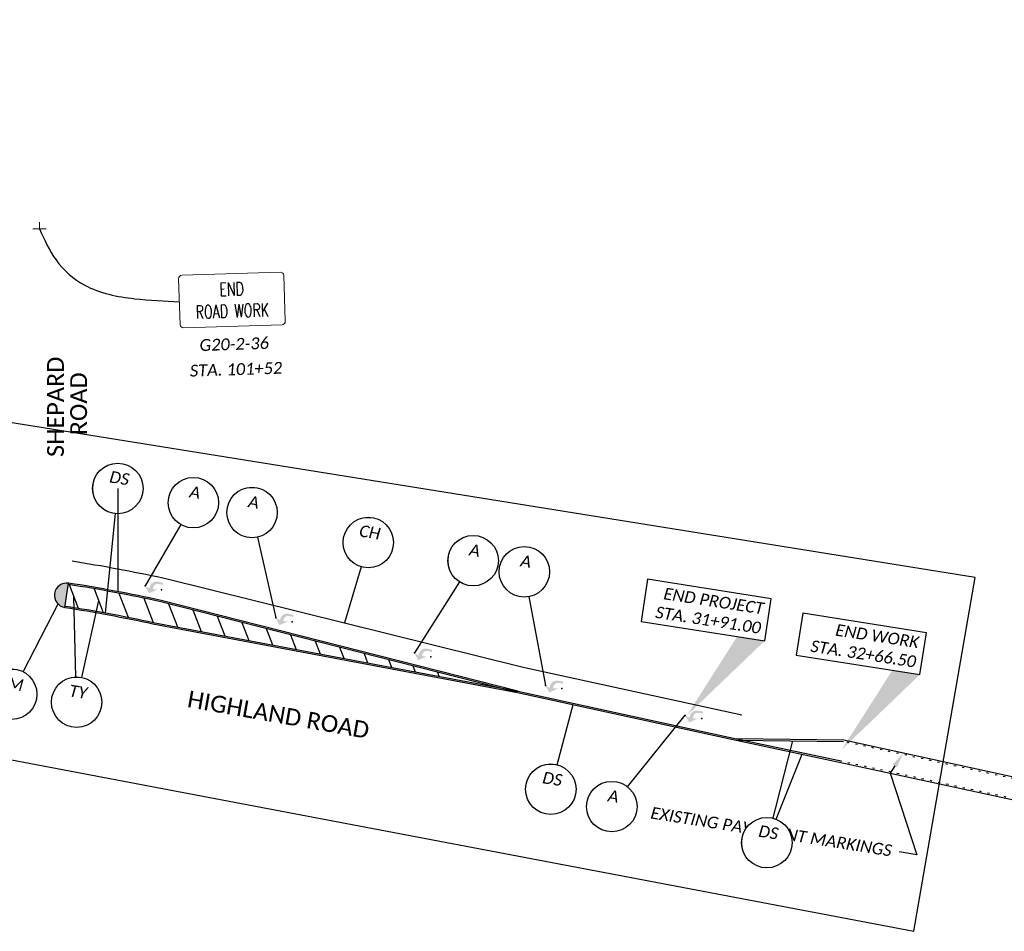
# Model space of a CAD drawing. Header units: feet. Extents: x 2244015 to 2247220, y 592506 to 600255.
# Tile 11 of 12: x 2246224 to 2246692, y 596067 to 596500. Entities that reach past the tile are written whole.
import ezdxf
from ezdxf import colors
from ezdxf.entities.mleader import LeaderData, LeaderLine
from ezdxf.enums import TextEntityAlignment as Align
from ezdxf.math import Vec2, Vec3

# ---------------------------------------------------------------- set-up
doc = ezdxf.new("R2010")
doc.units = ezdxf.units.FT
doc.header["$MEASUREMENT"] = 0
doc.set_wipeout_variables(frame=1)
doc.linetypes.add('dsolidcl', pattern=[0])
doc.linetypes.add('lane', pattern=[40, 10, -30])
for name, color, linetype in [('0_XRef_1', 7, 'Continuous'), ('PM_P_Cells', 7, 'Continuous'), ('PM_P_Channelizing_Line', 7, 'Continuous'), ('PM_P_CL_Double_Solid', 2, 'dsolidcl'), ('PM_P_Crosswalk', 7, 'Continuous'), ('PM_P_Transverse_Line', 7, 'Continuous'), ('PM_X_CL_Dashed', 2, 'lane'), ('PM_X_CL_Double_Solid', 2, 'dsolidcl'), ('RD_X_Text', 7, 'Continuous'), ('SN_P_Signs', 120, 'Continuous'), ('TX_P_20', 7, 'Continuous')]:
    doc.layers.add(name, color=color, linetype=linetype)
doc.layers.add('PM_P_Cells (Construction)', color=7, linetype='Continuous', lineweight=0)
doc.layers.add('SC_Scratch1', color=7, linetype='Continuous', plot=False)
doc.styles.add('P_Slanted_Normal', font='calibrii.ttf', dxfattribs={"height": 0.14})
doc.styles.add('P_Straight_Title', font='calibri.ttf', dxfattribs={"height": 0.2})
doc.styles.add('S', font='SIMPLEX', dxfattribs={"width": 0.7})

# ---------------------------------------------------------------- blocks, each defined once
blk = doc.blocks.new('PMRTP')
at = {"layer": 'PM_P_Cells', "linetype": 'Continuous', "lineweight": 0}
blk.add_hatch(color=7, dxfattribs=at).paths.add_polyline_path([(-5.52, 3.33, -0.418865), (-2.24, 0), (-2.24, 0), (-2.24, -0.67), (0, 0), (-2.56, -3), (-6.08, -0.33), (-3.84, -0.67), (-3.84, 0.04, 0.414214), (-6.14, 2.33), (-8, 2.33), (-8, 3.33)])
at = {"layer": 'PM_P_Cells (Construction)', "color": 7, "linetype": 'Continuous', "lineweight": 30}
for p in [(-8, 0), (0, 0)]:
    blk.add_point(p, dxfattribs=at)
blk = doc.blocks.new('*U1052')
blk.add_wipeout([(-0.298, 0.023), (-0.295, 0.045), (-0.291, 0.07), (-0.285, 0.091), (-0.277, 0.112), (-0.268, 0.133), (-0.257, 0.153), (-0.245, 0.172), (-0.234, 0.186), (-0.221, 0.202), (-0.206, 0.217), (-0.188, 0.233), (-0.172, 0.245), (-0.158, 0.254), (-0.142, 0.263), (-0.124, 0.272), (-0.105, 0.28), (-0.084, 0.287), (-0.058, 0.293), (-0.036, 0.297), (-0.012, 0.299), (0, 0.299), (0.022, 0.298), (0.043, 0.296), (0.069, 0.291), (0.09, 0.285), (0.111, 0.278), (0.135, 0.266), (0.153, 0.256), (0.17, 0.246), (0.187, 0.233), (0.203, 0.219), (0.217, 0.205), (0.23, 0.191), (0.24, 0.178), (0.253, 0.159), (0.264, 0.141), (0.273, 0.122), (0.281, 0.103), (0.286, 0.086), (0.291, 0.068), (0.294, 0.053), (0.297, 0.037), (0.298, 0.018), (0.299, 0), (0.298, -0.02), (0.296, -0.04), (0.293, -0.059), (0.289, -0.076), (0.284, -0.093), (0.278, -0.109), (0.272, -0.123), (0.263, -0.141), (0.254, -0.157), (0.245, -0.171), (0.232, -0.188), (0.22, -0.202), (0.211, -0.211), (0.198, -0.224), (0.188, -0.232), (0.172, -0.244), (0.151, -0.258), (0.129, -0.27), (0.112, -0.277), (0.094, -0.284), (0.07, -0.291), (0.057, -0.293), (0.038, -0.296), (0.025, -0.298), (0.011, -0.299), (0, -0.299), (-0.006, -0.299), (-0.018, -0.298), (-0.028, -0.298), (-0.04, -0.296), (-0.052, -0.294), (-0.064, -0.292), (-0.077, -0.289), (-0.092, -0.284), (-0.115, -0.276), (-0.135, -0.267), (-0.15, -0.258), (-0.168, -0.247), (-0.182, -0.237), (-0.199, -0.223), (-0.218, -0.204), (-0.232, -0.189), (-0.246, -0.17), (-0.255, -0.155), (-0.266, -0.137), (-0.275, -0.118), (-0.283, -0.097), (-0.29, -0.074), (-0.294, -0.054), (-0.297, -0.033), (-0.299, -0.015), (-0.299, 0)])
at = {"flags": 128}
blk.add_lwpolyline([(-0.108, -0.28), (-0.411, -1.067)], dxfattribs=at)
blk.add_circle((0, 0), 0.3)
at = {"style": 'P_Slanted_Normal', "flags": 8}
for tag, p in [('ITEMTYPE', (0, 0.125)), ('ITEMNUMBER', (0, -0.125))]:
    blk.add_attdef(tag, text='', height=0.14, dxfattribs=at).set_placement(p, align=Align.MIDDLE_CENTER)
blk = doc.blocks.new('*U1053')
blk.add_wipeout([(-0.298, 0.023), (-0.295, 0.045), (-0.291, 0.07), (-0.285, 0.091), (-0.277, 0.112), (-0.268, 0.133), (-0.257, 0.153), (-0.245, 0.172), (-0.234, 0.186), (-0.221, 0.202), (-0.206, 0.217), (-0.188, 0.233), (-0.172, 0.245), (-0.158, 0.254), (-0.142, 0.263), (-0.124, 0.272), (-0.105, 0.28), (-0.084, 0.287), (-0.058, 0.293), (-0.036, 0.297), (-0.012, 0.299), (0, 0.299), (0.022, 0.298), (0.043, 0.296), (0.069, 0.291), (0.09, 0.285), (0.111, 0.278), (0.135, 0.266), (0.153, 0.256), (0.17, 0.246), (0.187, 0.233), (0.203, 0.219), (0.217, 0.205), (0.23, 0.191), (0.24, 0.178), (0.253, 0.159), (0.264, 0.141), (0.273, 0.122), (0.281, 0.103), (0.286, 0.086), (0.291, 0.068), (0.294, 0.053), (0.297, 0.037), (0.298, 0.018), (0.299, 0), (0.298, -0.02), (0.296, -0.04), (0.293, -0.059), (0.289, -0.076), (0.284, -0.093), (0.278, -0.109), (0.272, -0.123), (0.263, -0.141), (0.254, -0.157), (0.245, -0.171), (0.232, -0.188), (0.22, -0.202), (0.211, -0.211), (0.198, -0.224), (0.188, -0.232), (0.172, -0.244), (0.151, -0.258), (0.129, -0.27), (0.112, -0.277), (0.094, -0.284), (0.07, -0.291), (0.057, -0.293), (0.038, -0.296), (0.025, -0.298), (0.011, -0.299), (0, -0.299), (-0.006, -0.299), (-0.018, -0.298), (-0.028, -0.298), (-0.04, -0.296), (-0.052, -0.294), (-0.064, -0.292), (-0.077, -0.289), (-0.092, -0.284), (-0.115, -0.276), (-0.135, -0.267), (-0.15, -0.258), (-0.168, -0.247), (-0.182, -0.237), (-0.199, -0.223), (-0.218, -0.204), (-0.232, -0.189), (-0.246, -0.17), (-0.255, -0.155), (-0.266, -0.137), (-0.275, -0.118), (-0.283, -0.097), (-0.29, -0.074), (-0.294, -0.054), (-0.297, -0.033), (-0.299, -0.015), (-0.299, 0)])
at = {"flags": 128}
blk.add_lwpolyline([(0.111, -0.279), (0.473, -1.191)], dxfattribs=at)
blk.add_circle((0, 0), 0.3)
at = {"style": 'P_Slanted_Normal', "flags": 8}
for tag, p in [('ITEMTYPE', (0, 0.125)), ('ITEMNUMBER', (0, -0.125))]:
    blk.add_attdef(tag, text='', height=0.14, dxfattribs=at).set_placement(p, align=Align.MIDDLE_CENTER)
blk = doc.blocks.new('*U1054')
blk.add_wipeout([(-0.298, 0.023), (-0.295, 0.045), (-0.291, 0.07), (-0.285, 0.091), (-0.277, 0.112), (-0.268, 0.133), (-0.257, 0.153), (-0.245, 0.172), (-0.234, 0.186), (-0.221, 0.202), (-0.206, 0.217), (-0.188, 0.233), (-0.172, 0.245), (-0.158, 0.254), (-0.142, 0.263), (-0.124, 0.272), (-0.105, 0.28), (-0.084, 0.287), (-0.058, 0.293), (-0.036, 0.297), (-0.012, 0.299), (0, 0.299), (0.022, 0.298), (0.043, 0.296), (0.069, 0.291), (0.09, 0.285), (0.111, 0.278), (0.135, 0.266), (0.153, 0.256), (0.17, 0.246), (0.187, 0.233), (0.203, 0.219), (0.217, 0.205), (0.23, 0.191), (0.24, 0.178), (0.253, 0.159), (0.264, 0.141), (0.273, 0.122), (0.281, 0.103), (0.286, 0.086), (0.291, 0.068), (0.294, 0.053), (0.297, 0.037), (0.298, 0.018), (0.299, 0), (0.298, -0.02), (0.296, -0.04), (0.293, -0.059), (0.289, -0.076), (0.284, -0.093), (0.278, -0.109), (0.272, -0.123), (0.263, -0.141), (0.254, -0.157), (0.245, -0.171), (0.232, -0.188), (0.22, -0.202), (0.211, -0.211), (0.198, -0.224), (0.188, -0.232), (0.172, -0.244), (0.151, -0.258), (0.129, -0.27), (0.112, -0.277), (0.094, -0.284), (0.07, -0.291), (0.057, -0.293), (0.038, -0.296), (0.025, -0.298), (0.011, -0.299), (0, -0.299), (-0.006, -0.299), (-0.018, -0.298), (-0.028, -0.298), (-0.04, -0.296), (-0.052, -0.294), (-0.064, -0.292), (-0.077, -0.289), (-0.092, -0.284), (-0.115, -0.276), (-0.135, -0.267), (-0.15, -0.258), (-0.168, -0.247), (-0.182, -0.237), (-0.199, -0.223), (-0.218, -0.204), (-0.232, -0.189), (-0.246, -0.17), (-0.255, -0.155), (-0.266, -0.137), (-0.275, -0.118), (-0.283, -0.097), (-0.29, -0.074), (-0.294, -0.054), (-0.297, -0.033), (-0.299, -0.015), (-0.299, 0)])
at = {"flags": 128}
blk.add_lwpolyline([(-0.12, -0.275), (-0.519, -1.191)], dxfattribs=at)
blk.add_circle((0, 0), 0.3)
at = {"style": 'P_Slanted_Normal', "flags": 8}
for tag, p in [('ITEMTYPE', (0, 0.125)), ('ITEMNUMBER', (0, -0.125))]:
    blk.add_attdef(tag, text='', height=0.14, dxfattribs=at).set_placement(p, align=Align.MIDDLE_CENTER)
blk = doc.blocks.new('*U1055')
blk.add_wipeout([(-0.298, 0.023), (-0.295, 0.045), (-0.291, 0.07), (-0.285, 0.091), (-0.277, 0.112), (-0.268, 0.133), (-0.257, 0.153), (-0.245, 0.172), (-0.234, 0.186), (-0.221, 0.202), (-0.206, 0.217), (-0.188, 0.233), (-0.172, 0.245), (-0.158, 0.254), (-0.142, 0.263), (-0.124, 0.272), (-0.105, 0.28), (-0.084, 0.287), (-0.058, 0.293), (-0.036, 0.297), (-0.012, 0.299), (0, 0.299), (0.022, 0.298), (0.043, 0.296), (0.069, 0.291), (0.09, 0.285), (0.111, 0.278), (0.135, 0.266), (0.153, 0.256), (0.17, 0.246), (0.187, 0.233), (0.203, 0.219), (0.217, 0.205), (0.23, 0.191), (0.24, 0.178), (0.253, 0.159), (0.264, 0.141), (0.273, 0.122), (0.281, 0.103), (0.286, 0.086), (0.291, 0.068), (0.294, 0.053), (0.297, 0.037), (0.298, 0.018), (0.299, 0), (0.298, -0.02), (0.296, -0.04), (0.293, -0.059), (0.289, -0.076), (0.284, -0.093), (0.278, -0.109), (0.272, -0.123), (0.263, -0.141), (0.254, -0.157), (0.245, -0.171), (0.232, -0.188), (0.22, -0.202), (0.211, -0.211), (0.198, -0.224), (0.188, -0.232), (0.172, -0.244), (0.151, -0.258), (0.129, -0.27), (0.112, -0.277), (0.094, -0.284), (0.07, -0.291), (0.057, -0.293), (0.038, -0.296), (0.025, -0.298), (0.011, -0.299), (0, -0.299), (-0.006, -0.299), (-0.018, -0.298), (-0.028, -0.298), (-0.04, -0.296), (-0.052, -0.294), (-0.064, -0.292), (-0.077, -0.289), (-0.092, -0.284), (-0.115, -0.276), (-0.135, -0.267), (-0.15, -0.258), (-0.168, -0.247), (-0.182, -0.237), (-0.199, -0.223), (-0.218, -0.204), (-0.232, -0.189), (-0.246, -0.17), (-0.255, -0.155), (-0.266, -0.137), (-0.275, -0.118), (-0.283, -0.097), (-0.29, -0.074), (-0.294, -0.054), (-0.297, -0.033), (-0.299, -0.015), (-0.299, 0)])
at = {"flags": 128}
blk.add_lwpolyline([(0.1, -0.283), (0.459, -1.295)], dxfattribs=at)
blk.add_circle((0, 0), 0.3)
at = {"style": 'P_Slanted_Normal', "flags": 8}
for tag, p in [('ITEMTYPE', (0, 0.125)), ('ITEMNUMBER', (0, -0.125))]:
    blk.add_attdef(tag, text='', height=0.14, dxfattribs=at).set_placement(p, align=Align.MIDDLE_CENTER)
blk = doc.blocks.new('*U1056')
blk.add_wipeout([(-0.298, 0.023), (-0.295, 0.045), (-0.291, 0.07), (-0.285, 0.091), (-0.277, 0.112), (-0.268, 0.133), (-0.257, 0.153), (-0.245, 0.172), (-0.234, 0.186), (-0.221, 0.202), (-0.206, 0.217), (-0.188, 0.233), (-0.172, 0.245), (-0.158, 0.254), (-0.142, 0.263), (-0.124, 0.272), (-0.105, 0.28), (-0.084, 0.287), (-0.058, 0.293), (-0.036, 0.297), (-0.012, 0.299), (0, 0.299), (0.022, 0.298), (0.043, 0.296), (0.069, 0.291), (0.09, 0.285), (0.111, 0.278), (0.135, 0.266), (0.153, 0.256), (0.17, 0.246), (0.187, 0.233), (0.203, 0.219), (0.217, 0.205), (0.23, 0.191), (0.24, 0.178), (0.253, 0.159), (0.264, 0.141), (0.273, 0.122), (0.281, 0.103), (0.286, 0.086), (0.291, 0.068), (0.294, 0.053), (0.297, 0.037), (0.298, 0.018), (0.299, 0), (0.298, -0.02), (0.296, -0.04), (0.293, -0.059), (0.289, -0.076), (0.284, -0.093), (0.278, -0.109), (0.272, -0.123), (0.263, -0.141), (0.254, -0.157), (0.245, -0.171), (0.232, -0.188), (0.22, -0.202), (0.211, -0.211), (0.198, -0.224), (0.188, -0.232), (0.172, -0.244), (0.151, -0.258), (0.129, -0.27), (0.112, -0.277), (0.094, -0.284), (0.07, -0.291), (0.057, -0.293), (0.038, -0.296), (0.025, -0.298), (0.011, -0.299), (0, -0.299), (-0.006, -0.299), (-0.018, -0.298), (-0.028, -0.298), (-0.04, -0.296), (-0.052, -0.294), (-0.064, -0.292), (-0.077, -0.289), (-0.092, -0.284), (-0.115, -0.276), (-0.135, -0.267), (-0.15, -0.258), (-0.168, -0.247), (-0.182, -0.237), (-0.199, -0.223), (-0.218, -0.204), (-0.232, -0.189), (-0.246, -0.17), (-0.255, -0.155), (-0.266, -0.137), (-0.275, -0.118), (-0.283, -0.097), (-0.29, -0.074), (-0.294, -0.054), (-0.297, -0.033), (-0.299, -0.015), (-0.299, 0)])
at = {"flags": 128}
blk.add_lwpolyline([(0.149, 0.26), (0.692, 1.208)], dxfattribs=at)
blk.add_circle((0, 0), 0.3)
at = {"style": 'P_Slanted_Normal', "flags": 8}
for tag, p in [('ITEMTYPE', (0, 0.125)), ('ITEMNUMBER', (0, -0.125))]:
    blk.add_attdef(tag, text='', height=0.14, dxfattribs=at).set_placement(p, align=Align.MIDDLE_CENTER)
blk = doc.blocks.new('*U1061')
blk.add_wipeout([(-0.298, 0.023), (-0.295, 0.045), (-0.291, 0.07), (-0.285, 0.091), (-0.277, 0.112), (-0.268, 0.133), (-0.257, 0.153), (-0.245, 0.172), (-0.234, 0.186), (-0.221, 0.202), (-0.206, 0.217), (-0.188, 0.233), (-0.172, 0.245), (-0.158, 0.254), (-0.142, 0.263), (-0.124, 0.272), (-0.105, 0.28), (-0.084, 0.287), (-0.058, 0.293), (-0.036, 0.297), (-0.012, 0.299), (0, 0.299), (0.022, 0.298), (0.043, 0.296), (0.069, 0.291), (0.09, 0.285), (0.111, 0.278), (0.135, 0.266), (0.153, 0.256), (0.17, 0.246), (0.187, 0.233), (0.203, 0.219), (0.217, 0.205), (0.23, 0.191), (0.24, 0.178), (0.253, 0.159), (0.264, 0.141), (0.273, 0.122), (0.281, 0.103), (0.286, 0.086), (0.291, 0.068), (0.294, 0.053), (0.297, 0.037), (0.298, 0.018), (0.299, 0), (0.298, -0.02), (0.296, -0.04), (0.293, -0.059), (0.289, -0.076), (0.284, -0.093), (0.278, -0.109), (0.272, -0.123), (0.263, -0.141), (0.254, -0.157), (0.245, -0.171), (0.232, -0.188), (0.22, -0.202), (0.211, -0.211), (0.198, -0.224), (0.188, -0.232), (0.172, -0.244), (0.151, -0.258), (0.129, -0.27), (0.112, -0.277), (0.094, -0.284), (0.07, -0.291), (0.057, -0.293), (0.038, -0.296), (0.025, -0.298), (0.011, -0.299), (0, -0.299), (-0.006, -0.299), (-0.018, -0.298), (-0.028, -0.298), (-0.04, -0.296), (-0.052, -0.294), (-0.064, -0.292), (-0.077, -0.289), (-0.092, -0.284), (-0.115, -0.276), (-0.135, -0.267), (-0.15, -0.258), (-0.168, -0.247), (-0.182, -0.237), (-0.199, -0.223), (-0.218, -0.204), (-0.232, -0.189), (-0.246, -0.17), (-0.255, -0.155), (-0.266, -0.137), (-0.275, -0.118), (-0.283, -0.097), (-0.29, -0.074), (-0.294, -0.054), (-0.297, -0.033), (-0.299, -0.015), (-0.299, 0)])
at = {"flags": 128}
blk.add_lwpolyline([(0.016, -0.3), (0.081, -1.483)], dxfattribs=at)
blk.add_circle((0, 0), 0.3)
at = {"style": 'P_Slanted_Normal', "flags": 8}
for tag, p in [('ITEMTYPE', (0, 0.125)), ('ITEMNUMBER', (0, -0.125))]:
    blk.add_attdef(tag, text='', height=0.14, dxfattribs=at).set_placement(p, align=Align.MIDDLE_CENTER)
blk = doc.blocks.new('*U1062')
blk.add_wipeout([(-0.298, 0.023), (-0.295, 0.045), (-0.291, 0.07), (-0.285, 0.091), (-0.277, 0.112), (-0.268, 0.133), (-0.257, 0.153), (-0.245, 0.172), (-0.234, 0.186), (-0.221, 0.202), (-0.206, 0.217), (-0.188, 0.233), (-0.172, 0.245), (-0.158, 0.254), (-0.142, 0.263), (-0.124, 0.272), (-0.105, 0.28), (-0.084, 0.287), (-0.058, 0.293), (-0.036, 0.297), (-0.012, 0.299), (0, 0.299), (0.022, 0.298), (0.043, 0.296), (0.069, 0.291), (0.09, 0.285), (0.111, 0.278), (0.135, 0.266), (0.153, 0.256), (0.17, 0.246), (0.187, 0.233), (0.203, 0.219), (0.217, 0.205), (0.23, 0.191), (0.24, 0.178), (0.253, 0.159), (0.264, 0.141), (0.273, 0.122), (0.281, 0.103), (0.286, 0.086), (0.291, 0.068), (0.294, 0.053), (0.297, 0.037), (0.298, 0.018), (0.299, 0), (0.298, -0.02), (0.296, -0.04), (0.293, -0.059), (0.289, -0.076), (0.284, -0.093), (0.278, -0.109), (0.272, -0.123), (0.263, -0.141), (0.254, -0.157), (0.245, -0.171), (0.232, -0.188), (0.22, -0.202), (0.211, -0.211), (0.198, -0.224), (0.188, -0.232), (0.172, -0.244), (0.151, -0.258), (0.129, -0.27), (0.112, -0.277), (0.094, -0.284), (0.07, -0.291), (0.057, -0.293), (0.038, -0.296), (0.025, -0.298), (0.011, -0.299), (0, -0.299), (-0.006, -0.299), (-0.018, -0.298), (-0.028, -0.298), (-0.04, -0.296), (-0.052, -0.294), (-0.064, -0.292), (-0.077, -0.289), (-0.092, -0.284), (-0.115, -0.276), (-0.135, -0.267), (-0.15, -0.258), (-0.168, -0.247), (-0.182, -0.237), (-0.199, -0.223), (-0.218, -0.204), (-0.232, -0.189), (-0.246, -0.17), (-0.255, -0.155), (-0.266, -0.137), (-0.275, -0.118), (-0.283, -0.097), (-0.29, -0.074), (-0.294, -0.054), (-0.297, -0.033), (-0.299, -0.015), (-0.299, 0)])
at = {"flags": 128}
blk.add_lwpolyline([(0.017, 0.3), (0.071, 1.234)], dxfattribs=at)
blk.add_circle((0, 0), 0.3)
at = {"style": 'P_Slanted_Normal', "flags": 8}
for tag, p in [('ITEMTYPE', (0, 0.125)), ('ITEMNUMBER', (0, -0.125))]:
    blk.add_attdef(tag, text='', height=0.14, dxfattribs=at).set_placement(p, align=Align.MIDDLE_CENTER)
blk = doc.blocks.new('*U1064')
blk.add_wipeout([(-0.298, 0.023), (-0.295, 0.045), (-0.291, 0.07), (-0.285, 0.091), (-0.277, 0.112), (-0.268, 0.133), (-0.257, 0.153), (-0.245, 0.172), (-0.234, 0.186), (-0.221, 0.202), (-0.206, 0.217), (-0.188, 0.233), (-0.172, 0.245), (-0.158, 0.254), (-0.142, 0.263), (-0.124, 0.272), (-0.105, 0.28), (-0.084, 0.287), (-0.058, 0.293), (-0.036, 0.297), (-0.012, 0.299), (0, 0.299), (0.022, 0.298), (0.043, 0.296), (0.069, 0.291), (0.09, 0.285), (0.111, 0.278), (0.135, 0.266), (0.153, 0.256), (0.17, 0.246), (0.187, 0.233), (0.203, 0.219), (0.217, 0.205), (0.23, 0.191), (0.24, 0.178), (0.253, 0.159), (0.264, 0.141), (0.273, 0.122), (0.281, 0.103), (0.286, 0.086), (0.291, 0.068), (0.294, 0.053), (0.297, 0.037), (0.298, 0.018), (0.299, 0), (0.298, -0.02), (0.296, -0.04), (0.293, -0.059), (0.289, -0.076), (0.284, -0.093), (0.278, -0.109), (0.272, -0.123), (0.263, -0.141), (0.254, -0.157), (0.245, -0.171), (0.232, -0.188), (0.22, -0.202), (0.211, -0.211), (0.198, -0.224), (0.188, -0.232), (0.172, -0.244), (0.151, -0.258), (0.129, -0.27), (0.112, -0.277), (0.094, -0.284), (0.07, -0.291), (0.057, -0.293), (0.038, -0.296), (0.025, -0.298), (0.011, -0.299), (0, -0.299), (-0.006, -0.299), (-0.018, -0.298), (-0.028, -0.298), (-0.04, -0.296), (-0.052, -0.294), (-0.064, -0.292), (-0.077, -0.289), (-0.092, -0.284), (-0.115, -0.276), (-0.135, -0.267), (-0.15, -0.258), (-0.168, -0.247), (-0.182, -0.237), (-0.199, -0.223), (-0.218, -0.204), (-0.232, -0.189), (-0.246, -0.17), (-0.255, -0.155), (-0.266, -0.137), (-0.275, -0.118), (-0.283, -0.097), (-0.29, -0.074), (-0.294, -0.054), (-0.297, -0.033), (-0.299, -0.015), (-0.299, 0)])
at = {"flags": 128}
blk.add_lwpolyline([(0.03, 0.298), (0.104, 1.035)], dxfattribs=at)
blk.add_circle((0, 0), 0.3)
at = {"style": 'P_Slanted_Normal', "flags": 8}
for tag, p in [('ITEMTYPE', (0, 0.125)), ('ITEMNUMBER', (0, -0.125))]:
    blk.add_attdef(tag, text='', height=0.14, dxfattribs=at).set_placement(p, align=Align.MIDDLE_CENTER)
blk = doc.blocks.new('*U1063')
blk.add_wipeout([(-0.298, 0.023), (-0.295, 0.045), (-0.291, 0.07), (-0.285, 0.091), (-0.277, 0.112), (-0.268, 0.133), (-0.257, 0.153), (-0.245, 0.172), (-0.234, 0.186), (-0.221, 0.202), (-0.206, 0.217), (-0.188, 0.233), (-0.172, 0.245), (-0.158, 0.254), (-0.142, 0.263), (-0.124, 0.272), (-0.105, 0.28), (-0.084, 0.287), (-0.058, 0.293), (-0.036, 0.297), (-0.012, 0.299), (0, 0.299), (0.022, 0.298), (0.043, 0.296), (0.069, 0.291), (0.09, 0.285), (0.111, 0.278), (0.135, 0.266), (0.153, 0.256), (0.17, 0.246), (0.187, 0.233), (0.203, 0.219), (0.217, 0.205), (0.23, 0.191), (0.24, 0.178), (0.253, 0.159), (0.264, 0.141), (0.273, 0.122), (0.281, 0.103), (0.286, 0.086), (0.291, 0.068), (0.294, 0.053), (0.297, 0.037), (0.298, 0.018), (0.299, 0), (0.298, -0.02), (0.296, -0.04), (0.293, -0.059), (0.289, -0.076), (0.284, -0.093), (0.278, -0.109), (0.272, -0.123), (0.263, -0.141), (0.254, -0.157), (0.245, -0.171), (0.232, -0.188), (0.22, -0.202), (0.211, -0.211), (0.198, -0.224), (0.188, -0.232), (0.172, -0.244), (0.151, -0.258), (0.129, -0.27), (0.112, -0.277), (0.094, -0.284), (0.07, -0.291), (0.057, -0.293), (0.038, -0.296), (0.025, -0.298), (0.011, -0.299), (0, -0.299), (-0.006, -0.299), (-0.018, -0.298), (-0.028, -0.298), (-0.04, -0.296), (-0.052, -0.294), (-0.064, -0.292), (-0.077, -0.289), (-0.092, -0.284), (-0.115, -0.276), (-0.135, -0.267), (-0.15, -0.258), (-0.168, -0.247), (-0.182, -0.237), (-0.199, -0.223), (-0.218, -0.204), (-0.232, -0.189), (-0.246, -0.17), (-0.255, -0.155), (-0.266, -0.137), (-0.275, -0.118), (-0.283, -0.097), (-0.29, -0.074), (-0.294, -0.054), (-0.297, -0.033), (-0.299, -0.015), (-0.299, 0)])
at = {"flags": 128}
blk.add_lwpolyline([(0.066, 0.293), (0.249, 1.104)], dxfattribs=at)
blk.add_circle((0, 0), 0.3)
at = {"style": 'P_Slanted_Normal', "flags": 8}
for tag, p in [('ITEMTYPE', (0, 0.125)), ('ITEMNUMBER', (0, -0.125))]:
    blk.add_attdef(tag, text='', height=0.14, dxfattribs=at).set_placement(p, align=Align.MIDDLE_CENTER)
blk = doc.blocks.new('*U1065')
blk.add_wipeout([(-0.298, 0.023), (-0.295, 0.045), (-0.291, 0.07), (-0.285, 0.091), (-0.277, 0.112), (-0.268, 0.133), (-0.257, 0.153), (-0.245, 0.172), (-0.234, 0.186), (-0.221, 0.202), (-0.206, 0.217), (-0.188, 0.233), (-0.172, 0.245), (-0.158, 0.254), (-0.142, 0.263), (-0.124, 0.272), (-0.105, 0.28), (-0.084, 0.287), (-0.058, 0.293), (-0.036, 0.297), (-0.012, 0.299), (0, 0.299), (0.022, 0.298), (0.043, 0.296), (0.069, 0.291), (0.09, 0.285), (0.111, 0.278), (0.135, 0.266), (0.153, 0.256), (0.17, 0.246), (0.187, 0.233), (0.203, 0.219), (0.217, 0.205), (0.23, 0.191), (0.24, 0.178), (0.253, 0.159), (0.264, 0.141), (0.273, 0.122), (0.281, 0.103), (0.286, 0.086), (0.291, 0.068), (0.294, 0.053), (0.297, 0.037), (0.298, 0.018), (0.299, 0), (0.298, -0.02), (0.296, -0.04), (0.293, -0.059), (0.289, -0.076), (0.284, -0.093), (0.278, -0.109), (0.272, -0.123), (0.263, -0.141), (0.254, -0.157), (0.245, -0.171), (0.232, -0.188), (0.22, -0.202), (0.211, -0.211), (0.198, -0.224), (0.188, -0.232), (0.172, -0.244), (0.151, -0.258), (0.129, -0.27), (0.112, -0.277), (0.094, -0.284), (0.07, -0.291), (0.057, -0.293), (0.038, -0.296), (0.025, -0.298), (0.011, -0.299), (0, -0.299), (-0.006, -0.299), (-0.018, -0.298), (-0.028, -0.298), (-0.04, -0.296), (-0.052, -0.294), (-0.064, -0.292), (-0.077, -0.289), (-0.092, -0.284), (-0.115, -0.276), (-0.135, -0.267), (-0.15, -0.258), (-0.168, -0.247), (-0.182, -0.237), (-0.199, -0.223), (-0.218, -0.204), (-0.232, -0.189), (-0.246, -0.17), (-0.255, -0.155), (-0.266, -0.137), (-0.275, -0.118), (-0.283, -0.097), (-0.29, -0.074), (-0.294, -0.054), (-0.297, -0.033), (-0.299, -0.015), (-0.299, 0)])
at = {"flags": 128}
blk.add_lwpolyline([(-0.04, -0.297), (-0.131, -0.986)], dxfattribs=at)
blk.add_circle((0, 0), 0.3)
at = {"style": 'P_Slanted_Normal', "flags": 8}
for tag, p in [('ITEMTYPE', (0, 0.125)), ('ITEMNUMBER', (0, -0.125))]:
    blk.add_attdef(tag, text='', height=0.14, dxfattribs=at).set_placement(p, align=Align.MIDDLE_CENTER)
blk = doc.blocks.new('*U1072')
blk.add_wipeout([(-0.298, 0.023), (-0.295, 0.045), (-0.291, 0.07), (-0.285, 0.091), (-0.277, 0.112), (-0.268, 0.133), (-0.257, 0.153), (-0.245, 0.172), (-0.234, 0.186), (-0.221, 0.202), (-0.206, 0.217), (-0.188, 0.233), (-0.172, 0.245), (-0.158, 0.254), (-0.142, 0.263), (-0.124, 0.272), (-0.105, 0.28), (-0.084, 0.287), (-0.058, 0.293), (-0.036, 0.297), (-0.012, 0.299), (0, 0.299), (0.022, 0.298), (0.043, 0.296), (0.069, 0.291), (0.09, 0.285), (0.111, 0.278), (0.135, 0.266), (0.153, 0.256), (0.17, 0.246), (0.187, 0.233), (0.203, 0.219), (0.217, 0.205), (0.23, 0.191), (0.24, 0.178), (0.253, 0.159), (0.264, 0.141), (0.273, 0.122), (0.281, 0.103), (0.286, 0.086), (0.291, 0.068), (0.294, 0.053), (0.297, 0.037), (0.298, 0.018), (0.299, 0), (0.298, -0.02), (0.296, -0.04), (0.293, -0.059), (0.289, -0.076), (0.284, -0.093), (0.278, -0.109), (0.272, -0.123), (0.263, -0.141), (0.254, -0.157), (0.245, -0.171), (0.232, -0.188), (0.22, -0.202), (0.211, -0.211), (0.198, -0.224), (0.188, -0.232), (0.172, -0.244), (0.151, -0.258), (0.129, -0.27), (0.112, -0.277), (0.094, -0.284), (0.07, -0.291), (0.057, -0.293), (0.038, -0.296), (0.025, -0.298), (0.011, -0.299), (0, -0.299), (-0.006, -0.299), (-0.018, -0.298), (-0.028, -0.298), (-0.04, -0.296), (-0.052, -0.294), (-0.064, -0.292), (-0.077, -0.289), (-0.092, -0.284), (-0.115, -0.276), (-0.135, -0.267), (-0.15, -0.258), (-0.168, -0.247), (-0.182, -0.237), (-0.199, -0.223), (-0.218, -0.204), (-0.232, -0.189), (-0.246, -0.17), (-0.255, -0.155), (-0.266, -0.137), (-0.275, -0.118), (-0.283, -0.097), (-0.29, -0.074), (-0.294, -0.054), (-0.297, -0.033), (-0.299, -0.015), (-0.299, 0)])
at = {"flags": 128}
blk.add_lwpolyline([(0.094, 0.285), (0.377, 1.147)], dxfattribs=at)
blk.add_circle((0, 0), 0.3)
at = {"style": 'P_Slanted_Normal', "flags": 8}
for tag, p in [('ITEMTYPE', (0, 0.125)), ('ITEMNUMBER', (0, -0.125))]:
    blk.add_attdef(tag, text='', height=0.14, dxfattribs=at).set_placement(p, align=Align.MIDDLE_CENTER)
blk = doc.blocks.new('SGN1PP')
at = {"layer": 'SN_P_Signs', "color": 120, "linetype": 'Continuous', "lineweight": 13}
for p, q in [((0, 0), (-0.08, 0)), ((0, 0.08), (0, -0.08))]:
    blk.add_line(p, q, dxfattribs=at)

msp = doc.modelspace()

# ---------------------------------------------------------------- hatches: boundary and pattern name
at = {"layer": '0_XRef_1'}
h = msp.add_hatch(color=256, dxfattribs=at)
h.dxf.hatch_style = 1
h.paths.add_polyline_path([(2246540.874, 596169.217), (2246578.006, 596204.846), (2246564.879, 596206.904)])
h = msp.add_hatch(color=256, dxfattribs=at)
h.dxf.hatch_style = 1
h.paths.add_polyline_path([(2246614.646, 596153.152), (2246651.776, 596188.782), (2246638.649, 596190.84)])
at = {"layer": 'PM_P_CL_Double_Solid'}
h = msp.add_hatch(color=256, dxfattribs=at)
h.dxf.hatch_style = 1
h.paths.add_polyline_path([(2246246.921, 596232.231, 1), (2246245.132, 596220.709)])

# ---------------------------------------------------------------- linework, layer by layer
at = {"layer": 'PM_P_Channelizing_Line', "flags": 128}
msp.add_lwpolyline([(2246248.558, 596242.774, -0.015091), (2246291.701, 596234.735), (2246293.076, 596234.435), (2246463.005, 596192.314), (2246567.067, 596169.653)], format="xyb", dxfattribs=at)
at = {"layer": 'PM_P_CL_Double_Solid'}
for p, q in [((2246564.443, 596157.606), (2246615.476, 596156.966)), ((2246615.616, 596157.611), (2246564.583, 596158.251))]:
    msp.add_line(p, q, dxfattribs=at)
at = {"layer": 'PM_P_CL_Double_Solid', "flags": 128}
for points in [[(2246460.533, 596180.909), (2246290.854, 596223.998, 0.0155995), (2246246.921, 596232.231, 1), (2246245.132, 596220.709, -0.0150927), (2246286.954, 596212.915), (2246460.391, 596180.265)], [(2246460.371, 596180.269), (2246290.701, 596223.356, 0.0155957), (2246246.82, 596231.579)], [(2246245.233, 596221.361, -0.0150893), (2246287.085, 596213.562), (2246460.513, 596180.913)]]:
    msp.add_lwpolyline(points, format="xyb", dxfattribs=at)
for points in [[(2246460.382, 596180.266), (2246564.443, 596157.606)], [(2246460.522, 596180.911), (2246564.583, 596158.251)], [(2246564.443, 596157.606), (2246613.336, 596147.13)], [(2246564.583, 596158.251), (2246613.497, 596147.879)]]:
    msp.add_lwpolyline(points, dxfattribs=at)
at = {"layer": 'PM_P_Crosswalk', "flags": 128}
msp.add_lwpolyline([(2246245.132, 596220.709), (2246246.921, 596232.231)], dxfattribs=at)
at = {"layer": 'PM_P_Transverse_Line'}
for p, q in [((2246247.196, 596231.52), (2246251.521, 596220.356)), ((2246259.041, 596229.572), (2246263.409, 596218.295)), ((2246270.852, 596227.426), (2246275.266, 596216.03)), ((2246282.625, 596225.083), (2246287.088, 596213.562)), ((2246294.342, 596222.431), (2246298.618, 596211.391)), ((2246305.973, 596219.477), (2246309.93, 596209.261)), ((2246317.604, 596216.524), (2246321.242, 596207.132)), ((2246329.235, 596213.57), (2246332.553, 596205.002)), ((2246340.866, 596210.617), (2246343.865, 596202.873)), ((2246352.496, 596207.663), (2246355.177, 596200.744)), ((2246364.127, 596204.71), (2246366.488, 596198.614)), ((2246375.758, 596201.756), (2246377.8, 596196.485)), ((2246387.389, 596198.802), (2246389.111, 596194.355)), ((2246399.02, 596195.849), (2246400.423, 596192.226)), ((2246410.651, 596192.895), (2246411.735, 596190.096)), ((2246422.281, 596189.942), (2246423.046, 596187.967))]:
    msp.add_line(p, q, dxfattribs=at)
at = {"layer": 'PM_X_CL_Dashed', "ltscale": 0.1, "flags": 128}
for points in [[(2246938.705, 596086.968), (2246841.076, 596108.136), (2246696.063, 596139.265), (2246615.476, 596156.966)], [(2246613.497, 596147.879), (2246645.825, 596140.843), (2246790.321, 596109.5), (2246936.477, 596077.976)]]:
    msp.add_lwpolyline(points, dxfattribs=at)
at = {"layer": 'PM_X_CL_Double_Solid', "flags": 128}
for points in [[(2246938.845, 596087.614), (2246841.216, 596108.782), (2246696.203, 596139.909), (2246615.616, 596157.611)], [(2246613.336, 596147.13), (2246645.685, 596140.198), (2246790.182, 596108.855), (2246936.337, 596077.331)]]:
    msp.add_lwpolyline(points, dxfattribs=at)
at = {"layer": 'SC_Scratch1', "color": 2}
for p, q in [((2246677.954, 596234.907), (2246007.743, 596342.527)), ((2246648.93, 596066.708), (2246677.954, 596234.907)), ((2246006.53, 596188.61), (2246648.93, 596066.708))]:
    msp.add_line(p, q, dxfattribs=at)
at = {"layer": 'SN_P_Signs', "linetype": 'Continuous', "lineweight": 13, "flags": 128}
msp.add_lwpolyline([(2246349.924, 596356.718), (2246349.217, 596378.581, 0.4142136), (2246347.605, 596380.092), (2246300.755, 596378.577, 0.4142136), (2246299.243, 596376.965), (2246299.95, 596355.102, 0.4142136), (2246301.563, 596353.59), (2246348.413, 596355.105, 0.4142136)], format="xyb", close=True, dxfattribs=at)
at = {"layer": 'TX_P_20', "flags": 128}
msp.add_lwpolyline([(2246578.958, 596108.835), (2246591.386, 596157.268)], dxfattribs=at)
at = {"layer": 'TX_P_20'}
msp.add_spline([(2246233.05, 596400.641), (2246240.919, 596385.877), (2246254.543, 596373.907), (2246278.337, 596367.456), (2246299.597, 596366.033)], degree=3, dxfattribs=at)

# ---------------------------------------------------------------- block references
at = {"layer": 'PM_P_Cells', "xscale": -1}
for p, rotation in [((2246283.345, 596230.878), 347.3261166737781), ((2246345.406, 596215.797), 346.0007180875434), ((2246411.323, 596199.099), 346.5402530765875), ((2246473.642, 596183.613), 349.3388133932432), ((2246540.133, 596169.378), 349.3388133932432)]:
    msp.add_blockref('PMRTP', p, dxfattribs=dict(at, rotation=rotation))
at = {"layer": 'SN_P_Signs', "xscale": 40, "yscale": 40, "zscale": 40, "rotation": 270.4348099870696}
msp.add_blockref('SGN1PP', (2246233.05, 596400.641), dxfattribs=at)

# ---------------------------------------------------------------- texts
at = {"layer": 'RD_X_Text', "style": 'P_Straight_Title'}
for s, rotation, p in [('SHEPARD', 90, (2246244.662, 596316.061)), ('ROAD', 90, (2246255.662, 596317.473)), ('HIGHLAND ROAD', 350, (2246345.987, 596165.813))]:
    msp.add_text(s, height=8, rotation=rotation, dxfattribs=at).set_placement(p, align=Align.CENTER)
at = {"layer": 'SN_P_Signs', "linetype": 'Continuous', "lineweight": 13, "style": 'S', "width": 0.7}
for s, p in [('END', (2246324.517, 596368.924)), ('ROAD WORK', (2246324.853, 596358.512))]:
    msp.add_text(s, height=6.25, rotation=1.85216, dxfattribs=at).set_placement(p, align=Align.CENTER)
at = {"layer": 'SN_P_Signs', "style": 'P_Slanted_Normal'}
for s, p in [('G20-2-36', (2246309.253, 596342.569)), ('STA. 101+52', (2246304.671, 596330.415))]:
    msp.add_text(s, height=5.6, rotation=1.85216, dxfattribs=at).set_placement(p)

# ---------------------------------------------------------------- next in the draw order: block references
at = {"layer": 'TX_P_20'}
ref = msp.add_blockref('*U1052', (2246306.252, 596270.48), dxfattribs=dict(at, xscale=40, yscale=40, zscale=40, rotation=351))
ref.add_attrib('ITEMTYPE', 'A', dxfattribs={"layer": '0', "height": 5.6, "rotation": 351, "style": 'P_Slanted_Normal'}).set_placement((2246307.035, 596275.418), align=Align.MIDDLE_CENTER)
ref = msp.add_blockref('*U1065', (2246389.408, 596251.518), dxfattribs=dict(at, xscale=40, yscale=40, zscale=40, rotation=351))
ref.add_attrib('ITEMTYPE', 'CH', dxfattribs={"layer": '0', "height": 5.6, "rotation": 351, "style": 'P_Slanted_Normal'}).set_placement((2246390.19, 596256.457), align=Align.MIDDLE_CENTER)
ref = msp.add_blockref('*U1054', (2246439.286, 596242.893), dxfattribs=dict(at, xscale=40, yscale=40, zscale=40, rotation=351))
ref.add_attrib('ITEMTYPE', 'A', dxfattribs={"layer": '0', "height": 5.6, "rotation": 351, "style": 'P_Slanted_Normal'}).set_placement((2246440.068, 596247.832), align=Align.MIDDLE_CENTER)
ref = msp.add_blockref('*U1056', (2246505.226, 596126), dxfattribs=dict(at, xscale=40, yscale=40, zscale=40, rotation=351))
ref.add_attrib('ITEMTYPE', 'A', dxfattribs={"layer": '0', "height": 5.6, "rotation": 351, "style": 'P_Slanted_Normal'}).set_placement((2246506.008, 596130.939), align=Align.MIDDLE_CENTER)

# ---------------------------------------------------------------- next in the draw order: wipeouts: each hides what was drawn before it
for points in [[(2246519.17, 596214.073), (2246578.006, 596204.846), (2246581.053, 596224.707), (2246522.235, 596234.044)], [(2246592.94, 596198.008), (2246651.776, 596188.782), (2246654.823, 596208.642), (2246596.005, 596217.98)]]:
    msp.add_wipeout(points).dxf.layer = 'TX_P_20'

# ---------------------------------------------------------------- next in the draw order: linework, layer by layer
for points in [[(2246519.17, 596214.073), (2246578.006, 596204.846), (2246581.053, 596224.707), (2246522.235, 596234.044)], [(2246592.94, 596198.008), (2246651.776, 596188.782), (2246654.823, 596208.642), (2246596.005, 596217.98)]]:
    msp.add_lwpolyline(points, close=True, dxfattribs=at)

# ---------------------------------------------------------------- next in the draw order: block references
ref = msp.add_blockref('*U1061', (2246270.302, 596277.253), dxfattribs=dict(at, xscale=40, yscale=40, zscale=40, rotation=351))
ref.add_attrib('ITEMTYPE', 'DS', dxfattribs={"layer": '0', "height": 5.6, "rotation": 351, "style": 'P_Slanted_Normal'}).set_placement((2246271.084, 596282.192), align=Align.MIDDLE_CENTER)
ref = msp.add_blockref('*U1053', (2246334.158, 596265.818), dxfattribs=dict(at, xscale=40, yscale=40, zscale=40, rotation=351))
ref.add_attrib('ITEMTYPE', 'A', dxfattribs={"layer": '0', "height": 5.6, "rotation": 351, "style": 'P_Slanted_Normal'}).set_placement((2246334.94, 596270.756), align=Align.MIDDLE_CENTER)
ref = msp.add_blockref('*U1055', (2246463.627, 596237.636), dxfattribs=dict(at, xscale=40, yscale=40, zscale=40, rotation=351))
ref.add_attrib('ITEMTYPE', 'A', dxfattribs={"layer": '0', "height": 5.6, "rotation": 351, "style": 'P_Slanted_Normal'}).set_placement((2246464.409, 596242.575), align=Align.MIDDLE_CENTER)
ref = msp.add_blockref('*U1064', (2246476.206, 596134.264), dxfattribs=dict(at, xscale=40, yscale=40, zscale=40, rotation=351))
ref.add_attrib('ITEMTYPE', 'DS', dxfattribs={"layer": '0', "height": 5.6, "rotation": 351, "style": 'P_Slanted_Normal'}).set_placement((2246476.988, 596139.202), align=Align.MIDDLE_CENTER)

# ---------------------------------------------------------------- next in the draw order: texts
at = {"layer": 'TX_P_20', "char_height": 5.6, "width": 67.25215, "attachment_point": 3, "rotation": 351.28607, "style": 'P_Slanted_Normal'}
for s, insert in [('\\pxqr;END PROJECT\\PSTA. 31+91.00', (2246577.891, 596222.888)), ('\\pxqr;END WORK\\PSTA. 32+66.50', (2246651.661, 596206.824))]:
    msp.add_mtext(s, dxfattribs=dict(at, insert=insert))

# ---------------------------------------------------------------- next in the draw order: block references
at = {"layer": 'TX_P_20'}
ref = msp.add_blockref('*U1062', (2246250.702, 596175.643), dxfattribs=dict(at, xscale=40, yscale=40, zscale=40, rotation=351))
ref.add_attrib('ITEMTYPE', 'TY', dxfattribs={"layer": '0', "height": 5.6, "rotation": 351, "style": 'P_Slanted_Normal'}).set_placement((2246251.484, 596180.581), align=Align.MIDDLE_CENTER)

# ---------------------------------------------------------------- next in the draw order: leaders
ml = msp.add_multileader_mtext('Standard', dxfattribs=at)
ml.set_content('EXISTING PAVEMENT MARKINGS', color=256, style='P_Slanted_Normal')
ml.set_leader_properties()
ml.build(insert=Vec2(0, 0))
ml.multileader.update_dxf_attribs({"dogleg_length": 0.215, "arrow_head_size": 7.2, "scale": 40})
ctx = ml.context
ctx.base_point, ctx.scale, ctx.char_height, ctx.arrow_head_size, ctx.landing_gap_size, ctx.plane_origin = Vec3(2244670.708, 596306.12), 40, 5.6, 7.2, 3.6, Vec3(2245013.965, 596240.961)
notes = []
notes.append((ctx, [(0, (1, 1, 0), (2244662.105, 596306.12), (1, 0), 8.603, [(2, [(2244664.137, 596245.888), (2244670.397, 596258.373)], 0, [])])]))
ctx.mtext.insert, ctx.mtext.width, ctx.mtext.defined_height, ctx.mtext.flow_direction = Vec3(2244674.308, 596308.961), 62.69486, 5.782, 5
for ctx, leaders in notes:
    for number, flags, end, landing, length, lines in leaders:
        leader = LeaderData()
        leader.index, (leader.has_last_leader_line, leader.has_dogleg_vector, leader.attachment_direction) = number, flags
        leader.last_leader_point, leader.dogleg_vector, leader.dogleg_length = Vec3(end), Vec3(landing), length
        for number, points, colour, breaks in lines:
            line = LeaderLine()
            line.index, line.vertices, line.color, line.breaks = number, Vec3.list(points), colors.encode_raw_color(colour), breaks
            leader.lines.append(line)
        ctx.leaders.append(leader)

# ---------------------------------------------------------------- next in the draw order: linework, layer by layer
at = {"layer": 'TX_P_20', "flags": 128}
for points in [[(2246270.302, 596277.253), (2246270.328, 596228.198)], [(2246250.382, 596187.638), (2246249.358, 596225.938)]]:
    msp.add_lwpolyline(points, dxfattribs=at)

# ---------------------------------------------------------------- next in the draw order: leaders
at = {"layer": 'TX_P_20'}
ml = msp.add_multileader_mtext('Standard', dxfattribs=at)
ml.set_content('EXISTING PAVEMENT MARKINGS', color=256, style='P_Slanted_Normal')
ml.set_leader_properties()
ml.build(insert=Vec2(0, 0))
ml.multileader.update_dxf_attribs({"dogleg_length": 0.215, "arrow_head_size": 7.2, "scale": 40})
ctx = ml.context
ctx.base_point, ctx.scale, ctx.char_height, ctx.arrow_head_size, ctx.landing_gap_size, ctx.plane_origin, ctx.plane_x_axis, ctx.plane_y_axis = Vec3(2246594.171, 596111.979), 40, 5.6, 7.2, 3.6, Vec3(2246926.453, 596062.615), Vec3(0.9876883, -0.1564345), Vec3(0.1564345, 0.9876883)
ctx.text_align_type = 2
notes = []
notes.append((ctx, [(1, (1, 1, 0), (2246650.339, 596103.083), (-0.9876883, 0.1564345), 8.603, [(1, [(2246643.796, 596151.421), (2246637.623, 596141.926)], 0, [])])]))
ctx.mtext.insert, ctx.mtext.text_direction, ctx.mtext.rotation, ctx.mtext.width, ctx.mtext.defined_height, ctx.mtext.alignment, ctx.mtext.flow_direction = Vec3(2246638.731, 596107.798), Vec3(0.9876883, -0.1564345), 6.1261057, 62.69486, 5.782, 3, 5
for ctx, leaders in notes:
    for number, flags, end, landing, length, lines in leaders:
        leader = LeaderData()
        leader.index, (leader.has_last_leader_line, leader.has_dogleg_vector, leader.attachment_direction) = number, flags
        leader.last_leader_point, leader.dogleg_vector, leader.dogleg_length = Vec3(end), Vec3(landing), length
        for number, points, colour, breaks in lines:
            line = LeaderLine()
            line.index, line.vertices, line.color, line.breaks = number, Vec3.list(points), colors.encode_raw_color(colour), breaks
            leader.lines.append(line)
        ctx.leaders.append(leader)

# ---------------------------------------------------------------- next in the draw order: block references
ref = msp.add_blockref('*U1072', (2246219.806, 596179.42), dxfattribs=dict(at, xscale=40, yscale=40, zscale=40, rotation=351))
ref.add_attrib('ITEMTYPE', 'IM', dxfattribs={"layer": '0', "height": 5.6, "rotation": 351, "style": 'P_Slanted_Normal'}).set_placement((2246220.588, 596184.359), align=Align.MIDDLE_CENTER)
ref = msp.add_blockref('*U1063', (2246578.958, 596108.835), dxfattribs=dict(at, xscale=40, yscale=40, zscale=40, rotation=351))
ref.add_attrib('ITEMTYPE', 'DS', dxfattribs={"layer": '0', "height": 5.6, "rotation": 351, "style": 'P_Slanted_Normal'}).set_placement((2246579.74, 596113.774), align=Align.MIDDLE_CENTER)

doc.saveas('drawing.dxf')
